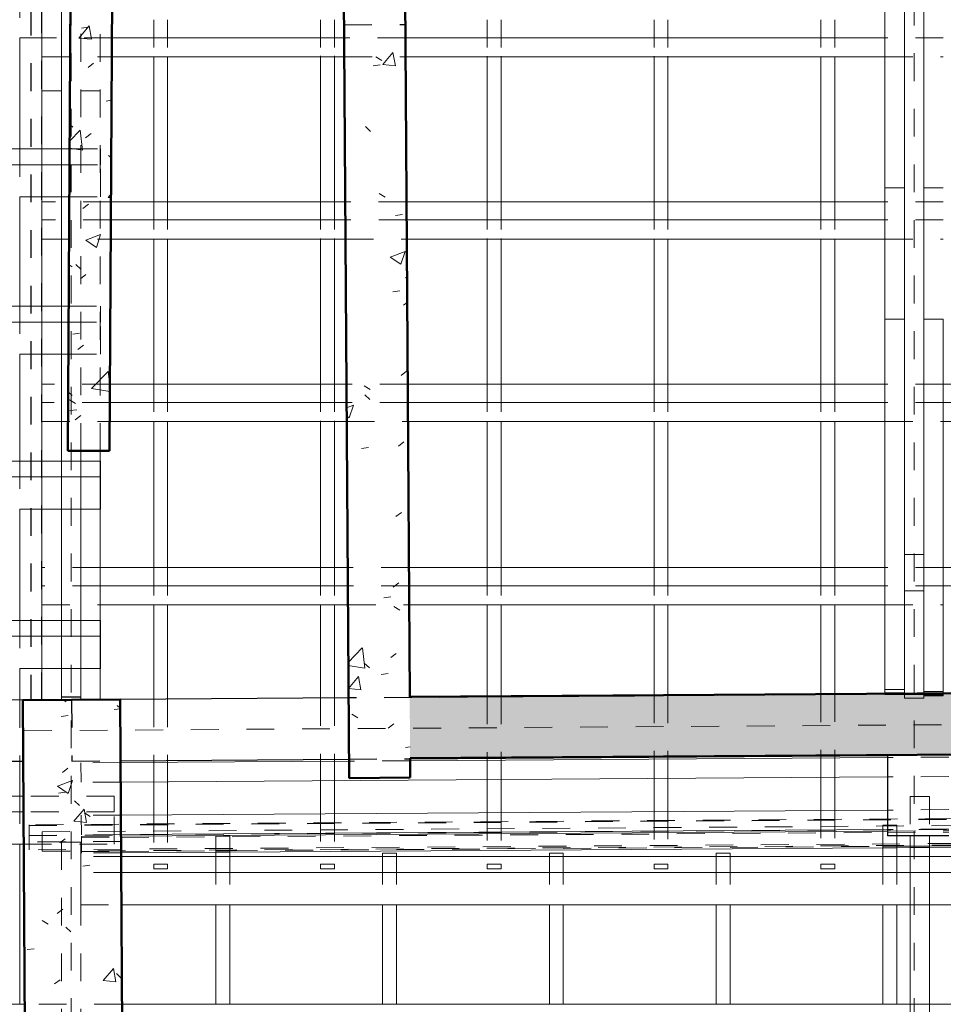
# Model space of a CAD drawing. Header units: metres. Extents: x -16.9 to 14.1, y -10.5 to 9.6.
# Tile 4 of 26: x -9.3 to -6, y -6.6 to -3.1. Entities that reach past the tile are written whole.
import ezdxf

# ---------------------------------------------------------------- set-up
doc = ezdxf.new("R2010")
doc.units = ezdxf.units.M
for name, pattern in [('Caché', [0.007144, 0.004763, -0.002381]), ('Ligne de quadrillage', [0.022225, 0.0127, -0.003175, 0.003175, -0.003175]), ('Tiret', [0.00635, 0.003175, -0.003175])]:
    doc.linetypes.add(name, pattern=pattern)
for name, color, linetype, lineweight in [('A-WALL', 113, 'Continuous', 25), ('A-WALL-HDLN', 110, 'Tiret', 25), ('A-WALL-PATT', 111, 'Continuous', 50), ('S-BEAM', 12, 'Continuous', 18), ('S-BEAM-HDLN', 1, 'Tiret', 18), ('S-GRID', 1, 'Continuous', 9)]:
    doc.layers.add(name, color=color, linetype=linetype, lineweight=lineweight)
pattern_1 = [(50, (0, 0), (0.546555, -0.047815), [0.05715, -0.62865]), (355, (0, 0), (-0.105728, 0.573166), [0.04572, -0.50292]), (100.451, (0.04555, -0.004), (0.440828, 0.52535), [0.04857, -0.53427]), (46.184, (0, 0.1524), (0.813237, -0.12613), [0.08572, -0.94297]), (96.636, (0.0678, 0.1419), (0.71221, 0.742287), [0.07286, -0.80141]), (351.184, (0, 0.1524), (0.712217, 0.742274), [0.06858, -0.75438]), (21, (0.0762, 0.1143), (0.454846, -0.306795), [0.05715, -0.62865]), (326, (0.0762, 0.1143), (0.185405, 0.55256), [0.04572, -0.50292]), (71.451, (0.1141, 0.08873), (0.64025, 0.245763), [0.04857, -0.53427]), (37.5, (0, 0), (0.009261, 0.2536672), [0.02515, -0.47168, 0.02515, -0.48539, -0.50482]), (37.5, (0, 0), (0.009261, 0.2536672), [-1.007, 0.02515, -0.47968]), (7.5, (0, 0), (0.200456, 0.300546), [0.02515, -0.26594, 0.02515, -0.46025, -0.1924]), (7.5, (0, 0), (0.200456, 0.300546), [-0.77648, 0.02515, -0.16726]), (327.5, (-0.16993, 0), (0.406768, -0.0171882), [0.02515, -0.16535, 0.02515, -0.56921, -0.78867]), (327.5, (-0.16993, 0), (0.406768, -0.0171882), [-0.78486, 0.02515, -0.76352]), (317.5, (-0.24613, 0), (0.444383, 0.076279), [0.02515, -0.2225, 0.02515, -0.36957, -0.56007]), (317.5, (-0.24613, 0), (0.444383, 0.076279), [-0.64237, 0.02515, -0.53492])]

# ---------------------------------------------------------------- blocks, each defined once
blk = doc.blocks.new('Murs 2 - Murs 1-4964928-PH R_1 EXISTANT')
at = {"layer": 'A-WALL-HDLN'}
for p, q in [((-9.2702, -1.642), (-9.2702, -5.5334)), ((-9.2702, -1.642), (-9.2302, -1.642)), ((-9.2302, -5.5334), (-9.2302, -1.642)), ((-9.2302, -5.5334), (-9.2702, -5.5334))]:
    blk.add_line(p, q, dxfattribs=at)
blk = doc.blocks.new('SHS _EN 10210-2_ - SHS60x5-5059236-PH R_1 EXISTANT')
at = {"layer": 'S-BEAM', "linetype": 'Caché'}
for p, q in [((-0.8739, 0.025), (-4.696, 0.025)), ((-0.7562, 0.025), (-0.8039, 0.025)), ((1.6438, 0.025), (-0.7062, 0.025)), ((2.0344, 0.025), (1.6938, 0.025)), ((2.0344, -0.025), (-0.7232, -0.025))]:
    blk.add_line(p, q, dxfattribs=at)
at = {"layer": 'S-BEAM-HDLN'}
for p, q in [((-0.804, 0.025), (-0.8739, 0.025)), ((-0.7063, 0.025), (-0.7562, 0.025)), ((1.6938, 0.025), (1.6439, 0.025)), ((2.1771, 0.025), (2.0344, 0.025)), ((-0.7233, -0.025), (-0.9432, -0.025)), ((2.1771, -0.025), (2.0344, -0.025))]:
    blk.add_line(p, q, dxfattribs=at)

msp = doc.modelspace()

# ---------------------------------------------------------------- hatches: boundary and pattern name
at = {"layer": 'A-WALL-PATT', "lineweight": 18}
h = msp.add_hatch(dxfattribs=at)
h.set_pattern_fill('FP_1', color=256, style=0, pattern_type=2)
h.set_pattern_definition(pattern_1)
h.paths.add_polyline_path([(-8.1254, -5.8136), (-7.9054, -5.8121), (-7.9523, 1.3308), (-8.1722, 1.3293), (-8.1262, -5.6983)])
h = msp.add_hatch(dxfattribs=at)
h.set_pattern_fill('FP_1', color=256, style=0, pattern_type=2)
h.set_pattern_definition(pattern_1)
h.paths.add_polyline_path([(-8.9866, -4.6368), (-8.9732, -2.2673), (-9.1232, -2.2673), (-9.1366, -4.636)])
h = msp.add_hatch(dxfattribs=at)
h.set_pattern_fill('FP_1', color=256, style=0, pattern_type=2)
h.set_pattern_definition(pattern_1)
h.paths.add_polyline_path([(-7.9059, -5.7416), (5.9889, -5.6505), (5.9875, -5.4305), (-7.9073, -5.5216), (-7.9062, -5.6983)])
h = msp.add_hatch(dxfattribs=at)
h.set_pattern_fill('FP_1', color=256, style=0, pattern_type=2)
h.set_pattern_definition(pattern_1)
h.paths.add_polyline_path([(-9.2903, -6.8403), (-8.9403, -6.838), (-8.9489, -5.531), (-9.2989, -5.5333), (-9.2915, -6.6682)])

# ---------------------------------------------------------------- linework, layer by layer
at = {"layer": 'A-WALL', "lineweight": 50}
for p, q in [((-7.9507, 1.0991), (-7.9073, -5.5216)), ((-9.1366, -4.636), (-9.1232, -2.2673)), ((-8.974, -2.4173), (-8.9866, -4.6368)), ((-8.1254, -5.8136), (-8.1477, -2.4173)), ((-8.9866, -4.6368), (-9.1366, -4.636)), ((-7.9073, -5.5216), (-4.2047, -5.4973)), ((-9.2989, -5.5333), (-8.9489, -5.531)), ((-9.2903, -6.8403), (-9.2989, -5.5333)), ((-8.9489, -5.531), (-8.9403, -6.838)), ((5.8789, -5.6512), (-7.9059, -5.7416)), ((-7.9059, -5.7416), (-7.9054, -5.8121)), ((-7.9054, -5.8121), (-8.1254, -5.8136))]:
    msp.add_line(p, q, dxfattribs=at)
at = {"layer": 'A-WALL'}
for p, q in [((-8.1273, -5.5254), (-8.9489, -5.531)), ((-9.299, -5.5325), (-9.9529, -5.537)), ((-9.299, -5.5325), (-9.2988, -5.5608)), ((-7.9059, -5.7439), (-6.1881, -5.7321)), ((-6.1881, -5.7321), (-6.1881, -6.0212)), ((-9.9515, -5.757), (-9.2975, -5.7525)), ((-8.9475, -5.751), (-8.1259, -5.7454)), ((-5.9681, -6.0212), (-6.1881, -6.0212))]:
    msp.add_line(p, q, dxfattribs=at)
at = {"layer": 'A-WALL-HDLN'}
for p, q in [((-8.1432, -3.1033), (-7.9232, -3.1018)), ((-2.2993, -5.4856), (-8.1273, -5.5254)), ((-7.9073, -5.5239), (-7.9073, -5.5217)), ((-9.1239, -5.5322), (-9.1224, -5.7522)), ((-5.9681, -5.7306), (-6.1881, -5.7321)), ((-9.1224, -5.7522), (-8.9475, -5.751)), ((-8.1258, -5.7454), (-7.9059, -5.7439)), ((-8.9456, -6.042), (-9.2956, -6.0443))]:
    msp.add_line(p, q, dxfattribs=at)
at = {"layer": 'S-BEAM'}
for p, q in [((-9.2303, -3.3413), (-9.2303, 3.163)), ((-9.1603, -3.3413), (-9.1603, 3.163)), ((-6.1978, -3.3728), (-6.1978, 1.1161)), ((-6.1278, -3.3728), (-6.1278, 1.1167)), ((-6.0578, 1.1174), (-6.0578, -3.3728)), ((-9.3102, -3.1504), (-9.3102, -3.55)), ((-9.3102, -3.1508), (-9.2303, -3.1508)), ((-8.1429, -3.1508), (-8.9782, -3.1508)), ((-6.1978, -3.1508), (-7.9229, -3.1508)), ((-8.9785, -3.2192), (-8.8282, -3.2192)), ((-8.8282, -3.2189), (-8.8282, -3.7399)), ((-8.7782, -3.2189), (-8.7782, -3.7399)), ((-8.7782, -3.2192), (-8.2282, -3.2192)), ((-8.2282, -3.2153), (-8.2282, -3.7399)), ((-8.1782, -3.2153), (-8.1782, -3.7399)), ((-8.1782, -3.2192), (-8.1424, -3.2192)), ((-7.9224, -3.2192), (-7.6282, -3.2192)), ((-7.6282, -3.2159), (-7.6282, -3.7399)), ((-7.5782, -3.216), (-7.5782, -3.7399)), ((-7.5782, -3.2192), (-7.0282, -3.2192)), ((-7.0282, -3.2166), (-7.0282, -3.7399)), ((-6.9782, -3.2167), (-6.9782, -3.7399)), ((-6.9782, -3.2192), (-6.4278, -3.2192)), ((-6.4278, -3.2173), (-6.4278, -3.7399)), ((-6.3778, -3.2173), (-6.3778, -3.7399)), ((-6.3778, -3.2192), (-6.1978, -3.2192)), ((-9.2303, -3.3413), (-9.2303, -5.5325)), ((-9.2303, -3.3413), (-9.1603, -3.3413)), ((-9.1603, -3.3413), (-9.1603, -5.5324)), ((-6.1978, -3.3728), (-6.1978, -4.1622)), ((-6.1278, -3.3728), (-6.1278, -4.1622)), ((-6.0578, -4.1622), (-6.0578, -3.3728)), ((-9.9659, -3.55), (-9.2303, -3.55)), ((-9.1603, -3.55), (-9.1304, -3.55)), ((-9.9656, -3.6074), (-9.2303, -3.6074)), ((-9.1603, -3.6074), (-9.1307, -3.6074)), ((-9.3102, -3.7218), (-9.3102, -4.1158)), ((-9.3102, -3.7221), (-9.2303, -3.7221)), ((-9.1603, -3.7221), (-9.1314, -3.7221)), ((-8.139, -3.7399), (-8.9815, -3.7399)), ((-6.1978, -3.7399), (-7.919, -3.7399)), ((-8.1386, -3.8057), (-8.9819, -3.8057)), ((-6.1978, -3.8057), (-7.9186, -3.8057)), ((-8.9822, -3.8741), (-8.2282, -3.8741)), ((-8.8282, -3.8749), (-8.8282, -4.396)), ((-8.7782, -3.875), (-8.7782, -4.396)), ((-8.2282, -3.8721), (-8.2282, -4.396)), ((-8.1782, -3.8722), (-8.1782, -4.396)), ((-8.1782, -3.8741), (-8.1381, -3.8741)), ((-7.9181, -3.8741), (-7.6282, -3.8741)), ((-7.6282, -3.8726), (-7.6282, -4.396)), ((-7.5782, -3.8726), (-7.5782, -4.396)), ((-7.5782, -3.8741), (-7.0282, -3.8741)), ((-7.0282, -3.8731), (-7.0282, -4.396)), ((-6.9782, -3.8731), (-6.9782, -4.396)), ((-6.9782, -3.8741), (-6.4278, -3.8741)), ((-6.4278, -3.8735), (-6.4278, -4.396)), ((-6.3778, -3.8736), (-6.3778, -4.396)), ((-6.3778, -3.8741), (-6.1978, -3.8741)), ((-9.9622, -4.1158), (-9.2303, -4.1158)), ((-9.1603, -4.1158), (-9.1336, -4.1158)), ((-9.9618, -4.1728), (-9.2303, -4.1728)), ((-9.1603, -4.1728), (-9.1339, -4.1728)), ((-6.1978, -4.1622), (-6.1278, -4.1622)), ((-6.1978, -5.4947), (-6.1978, -4.1622)), ((-6.1278, -5.4947), (-6.1278, -4.1622)), ((-6.0578, -4.1622), (-6.0578, -5.5025)), ((-6.0578, -4.1622), (-5.9878, -4.1622)), ((-5.9878, -4.1622), (-5.9878, -5.5025)), ((-9.3102, -4.2888), (-9.3102, -4.673)), ((-9.3102, -4.2889), (-9.2303, -4.2889)), ((-9.1603, -4.2889), (-9.1346, -4.2889)), ((-8.1347, -4.396), (-8.9852, -4.396)), ((-6.1978, -4.396), (-7.9147, -4.396)), ((-4.2047, -4.396), (-5.9878, -4.396)), ((-8.1343, -4.4618), (-8.9856, -4.4618)), ((-6.1978, -4.4618), (-7.9143, -4.4618)), ((-4.2047, -4.4618), (-5.9878, -4.4618)), ((-8.986, -4.5302), (-8.2282, -4.5302)), ((-8.8282, -4.5309), (-8.8282, -5.0563)), ((-8.7782, -4.5309), (-8.7782, -5.0563)), ((-8.2282, -4.5289), (-8.2282, -5.0563)), ((-8.1782, -4.5289), (-8.1782, -5.0563)), ((-8.1782, -4.5302), (-8.1338, -4.5302)), ((-7.9138, -4.5302), (-7.6282, -4.5302)), ((-7.6282, -4.5293), (-7.6282, -5.0563)), ((-7.5782, -4.5293), (-7.5782, -5.0563)), ((-7.5782, -4.5302), (-7.0282, -4.5302)), ((-7.0282, -4.5296), (-7.0282, -5.0563)), ((-6.9782, -4.5297), (-6.9782, -5.0563)), ((-6.9782, -4.5302), (-6.4278, -4.5302)), ((-6.4278, -4.53), (-6.4278, -5.0563)), ((-6.3778, -4.53), (-6.3778, -5.0563)), ((-6.3778, -4.5302), (-6.1978, -4.5302)), ((-5.9878, -4.5302), (-4.2047, -4.5302)), ((-9.0903, -5.5312), (-9.0903, -4.6362)), ((-9.0203, -5.5312), (-9.0203, -4.6366)), ((-9.9586, -4.673), (-9.2303, -4.673)), ((-9.1603, -4.673), (-9.0903, -4.673)), ((-9.0195, -4.73), (-9.0195, -4.673)), ((-9.9582, -4.73), (-9.2303, -4.73)), ((-9.1603, -4.73), (-9.0903, -4.73)), ((-9.0195, -4.8461), (-9.0195, -4.73)), ((-9.3102, -4.846), (-9.3102, -5.2461)), ((-9.3102, -4.8461), (-9.2303, -4.8461)), ((-9.1603, -4.8461), (-9.0903, -4.8461)), ((-6.1278, -5.0089), (-6.0578, -5.0089)), ((-8.1304, -5.0563), (-9.0203, -5.0563)), ((-6.1978, -5.0563), (-7.9104, -5.0563)), ((-4.2047, -5.0563), (-5.9878, -5.0563)), ((-8.1299, -5.1221), (-9.0203, -5.1221)), ((-6.1978, -5.1221), (-7.9099, -5.1221)), ((-4.2047, -5.1221), (-5.9878, -5.1221)), ((-6.0578, -5.1405), (-6.1278, -5.1405)), ((-9.0203, -5.1905), (-8.2282, -5.1905)), ((-8.8282, -5.1905), (-8.8282, -5.5301)), ((-8.7782, -5.1905), (-8.7782, -5.5298)), ((-8.2282, -5.1903), (-8.2282, -5.5261)), ((-8.1782, -5.1903), (-8.1782, -5.5257)), ((-8.1782, -5.1905), (-8.1295, -5.1905)), ((-7.9095, -5.1905), (-6.1978, -5.1905)), ((-7.6282, -5.1905), (-7.6282, -5.5198)), ((-7.5782, -5.1905), (-7.5782, -5.5195)), ((-7.0282, -5.1907), (-7.0282, -5.5158)), ((-6.9782, -5.1907), (-6.9782, -5.5155)), ((-6.4278, -5.1909), (-6.4278, -5.5119)), ((-6.3778, -5.1909), (-6.3778, -5.5116)), ((-9.9548, -5.2461), (-9.2303, -5.2461)), ((-9.1603, -5.2461), (-9.0903, -5.2461)), ((-9.0195, -5.3031), (-9.0195, -5.2461)), ((-9.9544, -5.3031), (-9.2303, -5.3031)), ((-9.1603, -5.3031), (-9.0903, -5.3031)), ((-9.0195, -5.4192), (-9.0195, -5.3031)), ((-9.3102, -5.4191), (-9.3102, -5.5326)), ((-9.3102, -5.4192), (-9.2303, -5.4192)), ((-9.1603, -5.4192), (-9.0903, -5.4192)), ((-9.0903, -5.5213), (-9.1603, -5.5213)), ((-9.1603, -5.5219), (-9.0903, -5.5219)), ((-6.1978, -5.4947), (-6.1278, -5.4947)), ((-6.1978, -5.5065), (-6.1978, -5.4947)), ((-6.1278, -5.5065), (-6.1978, -5.5065)), ((-6.1978, -5.5065), (-6.1978, -5.5093)), ((-6.1978, -5.5093), (-6.1978, -5.5104)), ((-6.1978, -5.5093), (-6.1278, -5.5093)), ((-6.1278, -5.4947), (-6.1278, -5.5065)), ((-6.1278, -5.5093), (-6.1278, -5.5065)), ((-6.0578, -5.5025), (-5.9878, -5.5025)), ((-6.0578, -5.5095), (-6.0578, -5.5025)), ((-5.9878, -5.5025), (-5.9878, -5.509)), ((-9.2303, -5.5325), (-9.1826, -5.5325)), ((-9.0903, -5.5312), (-9.0203, -5.5312)), ((-7.0282, -5.7379), (-7.0282, -5.7452)), ((-6.9782, -5.7375), (-6.9782, -5.7449)), ((-6.4278, -5.7338), (-6.4278, -5.7413)), ((-6.3778, -5.7334), (-6.3778, -5.741)), ((-9.3102, -5.7526), (-9.3102, -5.8784)), ((-8.1258, -5.7524), (-8.9474, -5.7578)), ((-8.8282, -5.7502), (-8.8282, -5.757)), ((-8.7782, -5.7498), (-8.7782, -5.7567)), ((-8.2282, -5.7461), (-8.2282, -5.7531)), ((-8.1782, -5.7457), (-8.1782, -5.7528)), ((-6.1881, -5.7397), (-7.9058, -5.751)), ((-7.6282, -5.742), (-7.6282, -5.7492)), ((-7.5782, -5.7416), (-7.5782, -5.7488)), ((-6.1881, -5.8097), (-8.947, -5.8278)), ((-8.8282, -5.827), (-8.8282, -5.9459)), ((-8.7782, -5.8267), (-8.7782, -5.9455)), ((-8.2282, -5.8231), (-8.2282, -5.9419)), ((-8.1782, -5.8228), (-8.1782, -5.9416)), ((-7.6282, -5.8192), (-7.6282, -5.938)), ((-7.5782, -5.8188), (-7.5782, -5.9377)), ((-7.0282, -5.8152), (-7.0282, -5.9341)), ((-6.9782, -5.8149), (-6.9782, -5.9337)), ((-6.4278, -5.8113), (-6.4278, -5.9301)), ((-6.3778, -5.811), (-6.3778, -5.9298)), ((-9.2966, -5.8784), (-9.3533, -5.8784)), ((-9.2963, -5.9354), (-9.9503, -5.9354)), ((-6.1881, -5.9286), (-8.9462, -5.9466)), ((-6.1881, -5.9986), (-8.9457, -6.0166)), ((-8.9457, -6.0224), (-6.1881, -6.0043)), ((-6.2048, -5.9987), (-6.2048, -6.0046)), ((-6.1071, -6.0216), (-6.1071, -7.3812)), ((-6.0371, -6.0216), (-6.0371, -7.3812)), ((-9.9495, -6.0515), (-9.2955, -6.0515)), ((-9.3102, -6.0516), (-9.3102, -6.6275)), ((-6.2048, -6.0446), (-6.2048, -6.096)), ((-6.1548, -6.0446), (-6.1548, -6.096)), ((-2.2151, -6.0382), (-6.0371, -6.0633)), ((-8.6048, -6.0801), (-8.9453, -6.0824)), ((-8.6048, -6.0719), (-8.6048, -6.096)), ((-6.2048, -6.0644), (-8.5548, -6.0798)), ((-8.5548, -6.0719), (-8.5548, -6.096)), ((-7.9548, -6.084), (-8.0048, -6.084)), ((-8.0048, -6.084), (-8.0048, -6.096)), ((-7.9548, -6.084), (-7.9548, -6.096)), ((-7.3548, -6.084), (-7.4048, -6.084)), ((-7.4048, -6.084), (-7.4048, -6.096)), ((-7.3548, -6.084), (-7.3548, -6.096)), ((-6.7548, -6.084), (-6.8048, -6.084)), ((-6.8048, -6.084), (-6.8048, -6.096)), ((-6.7548, -6.084), (-6.7548, -6.096)), ((-6.1071, -6.0638), (-6.1548, -6.0641)), ((-6.1071, -6.096), (-8.9452, -6.096)), ((-2.2151, -6.096), (-6.0371, -6.096)), ((-6.1071, -6.1529), (-8.9448, -6.1529)), ((-2.2151, -6.1529), (-6.0371, -6.1529)), ((-8.9441, -6.2691), (-6.1071, -6.2691)), ((-8.6048, -6.2691), (-8.6048, -6.6275)), ((-8.5548, -6.2691), (-8.5548, -6.6275)), ((-8.0048, -6.2693), (-8.0048, -6.6275)), ((-7.9548, -6.2693), (-7.9548, -6.6275)), ((-7.4048, -6.2693), (-7.4048, -6.6275)), ((-7.3548, -6.2693), (-7.3548, -6.6275)), ((-6.8048, -6.2693), (-6.8048, -6.6275)), ((-6.7548, -6.2693), (-6.7548, -6.6275)), ((-6.2048, -6.2693), (-6.2048, -6.6275)), ((-6.1548, -6.2693), (-6.1548, -6.6275)), ((-6.0371, -6.2691), (-4.4048, -6.2691)), ((-9.2917, -6.6275), (-9.9457, -6.6275)), ((-6.1071, -6.6275), (-8.9417, -6.6275)), ((-0.563, -6.6275), (-6.0371, -6.6275))]:
    msp.add_line(p, q, dxfattribs=at)
at = {"layer": 'S-BEAM-HDLN'}
for p, q in [((-9.0903, -4.6362), (-9.0903, -2.2674)), ((-9.0203, -4.6366), (-9.0203, -2.2674)), ((-9.3102, -2.9787), (-9.3102, -3.1504)), ((-9.2308, -3.085), (-9.2309, -3.1508)), ((-8.8282, -3.0851), (-8.8282, -3.2188)), ((-8.7782, -3.0851), (-8.7782, -3.2189)), ((-8.2282, -3.0851), (-8.2282, -3.2152)), ((-8.1782, -3.0851), (-8.1782, -3.2153)), ((-7.6282, -3.0851), (-7.6282, -3.2159)), ((-7.5782, -3.0851), (-7.5782, -3.216)), ((-7.0282, -3.0851), (-7.0282, -3.2166)), ((-6.9782, -3.0851), (-6.9782, -3.2166)), ((-6.4278, -3.0851), (-6.4278, -3.2172)), ((-6.3778, -3.0851), (-6.3778, -3.2173)), ((-9.2309, -3.1508), (-9.2303, -3.2134)), ((-8.9782, -3.1508), (-9.2309, -3.1508)), ((-7.9229, -3.1508), (-8.1428, -3.1508)), ((-5.9879, -3.1508), (-6.1978, -3.1508)), ((-9.2303, -3.2192), (-8.9786, -3.2192)), ((-8.8281, -3.2192), (-8.7782, -3.2192)), ((-8.2281, -3.2192), (-8.1782, -3.2192)), ((-8.1424, -3.2192), (-7.9225, -3.2192)), ((-7.6281, -3.2192), (-7.5782, -3.2192)), ((-7.0281, -3.2192), (-6.9782, -3.2192)), ((-6.4278, -3.2192), (-6.3779, -3.2192)), ((-6.1978, -3.2192), (-5.9879, -3.2192)), ((-9.0903, -3.3413), (-9.0203, -3.3413)), ((-9.3102, -3.5501), (-9.3102, -3.7217)), ((-9.2302, -3.55), (-9.1603, -3.55)), ((-9.1304, -3.55), (-9.0195, -3.55)), ((-9.0195, -3.6074), (-9.0195, -3.55)), ((-9.2302, -3.6074), (-9.1603, -3.6074)), ((-9.1307, -3.6074), (-9.0195, -3.6074)), ((-9.0195, -3.7221), (-9.0195, -3.6074)), ((-6.1278, -3.6905), (-6.1978, -3.6905)), ((-5.9878, -3.6905), (-6.0578, -3.6905)), ((-9.2307, -3.7399), (-9.2308, -3.8057)), ((-8.9815, -3.7399), (-9.2307, -3.7399)), ((-9.2302, -3.7221), (-9.1603, -3.7221)), ((-9.1313, -3.7221), (-9.0195, -3.7221)), ((-8.8282, -3.74), (-8.8282, -3.8749)), ((-8.7782, -3.74), (-8.7782, -3.8749)), ((-8.2282, -3.74), (-8.2282, -3.8721)), ((-8.1782, -3.74), (-8.1782, -3.8721)), ((-7.919, -3.7399), (-8.139, -3.7399)), ((-7.6282, -3.74), (-7.6282, -3.8725)), ((-7.5782, -3.74), (-7.5782, -3.8726)), ((-7.0282, -3.74), (-7.0282, -3.873)), ((-6.9782, -3.74), (-6.9782, -3.8731)), ((-6.4278, -3.74), (-6.4278, -3.8735)), ((-6.3778, -3.74), (-6.3778, -3.8735)), ((-5.9879, -3.7399), (-6.1978, -3.7399)), ((-9.2308, -3.8057), (-9.2303, -3.8741)), ((-8.9819, -3.8057), (-9.2308, -3.8057)), ((-7.9186, -3.8057), (-8.1385, -3.8057)), ((-5.9879, -3.8057), (-6.1978, -3.8057)), ((-9.2303, -3.8741), (-8.9823, -3.8741)), ((-8.2281, -3.8741), (-8.1782, -3.8741)), ((-8.1381, -3.8741), (-7.9182, -3.8741)), ((-7.6281, -3.8741), (-7.5782, -3.8741)), ((-7.0281, -3.8741), (-6.9782, -3.8741)), ((-6.4278, -3.8741), (-6.3779, -3.8741)), ((-6.1978, -3.8741), (-5.9879, -3.8741)), ((-9.3102, -4.1158), (-9.3102, -4.2887)), ((-9.2302, -4.1158), (-9.1603, -4.1158)), ((-9.1336, -4.1158), (-9.0195, -4.1158)), ((-9.0195, -4.1728), (-9.0195, -4.1158)), ((-9.2302, -4.1728), (-9.1603, -4.1728)), ((-9.1339, -4.1728), (-9.0195, -4.1728)), ((-9.0195, -4.2889), (-9.0195, -4.1728)), ((-9.2302, -4.2889), (-9.1603, -4.2889)), ((-9.1345, -4.2889), (-9.0195, -4.2889)), ((-9.2306, -4.396), (-9.2307, -4.4618)), ((-8.9852, -4.396), (-9.2306, -4.396)), ((-8.8282, -4.396), (-8.8282, -4.5309)), ((-8.7782, -4.396), (-8.7782, -4.5309)), ((-8.2282, -4.396), (-8.2282, -4.5289)), ((-8.1782, -4.396), (-8.1782, -4.5289)), ((-7.9147, -4.396), (-8.1347, -4.396)), ((-7.6282, -4.396), (-7.6282, -4.5292)), ((-7.5782, -4.396), (-7.5782, -4.5293)), ((-7.0282, -4.396), (-7.0282, -4.5296)), ((-6.9782, -4.396), (-6.9782, -4.5296)), ((-6.4278, -4.396), (-6.4278, -4.53)), ((-6.3778, -4.396), (-6.3778, -4.53)), ((-5.9879, -4.396), (-6.1978, -4.396)), ((-9.2307, -4.4618), (-9.2303, -4.5302)), ((-8.9856, -4.4618), (-9.2307, -4.4618)), ((-7.9143, -4.4618), (-8.1342, -4.4618)), ((-5.9879, -4.4618), (-6.1978, -4.4618)), ((-9.2303, -4.5302), (-8.986, -4.5302)), ((-8.2281, -4.5302), (-8.1782, -4.5302)), ((-8.1338, -4.5302), (-7.9139, -4.5302)), ((-7.6281, -4.5302), (-7.5782, -4.5302)), ((-7.0281, -4.5302), (-6.9782, -4.5302)), ((-6.4278, -4.5302), (-6.3779, -4.5302)), ((-6.1978, -4.5302), (-5.9879, -4.5302)), ((-9.3102, -4.673), (-9.3102, -4.8459)), ((-9.2302, -4.673), (-9.1603, -4.673)), ((-9.0902, -4.673), (-9.0195, -4.673)), ((-9.2302, -4.73), (-9.1603, -4.73)), ((-9.0902, -4.73), (-9.0195, -4.73)), ((-9.2302, -4.8461), (-9.1603, -4.8461)), ((-9.0902, -4.8461), (-9.0195, -4.8461)), ((-9.2305, -5.0563), (-9.2305, -5.1221)), ((-9.0203, -5.0563), (-9.2305, -5.0563)), ((-8.8282, -5.0563), (-8.8282, -5.1904)), ((-8.7782, -5.0563), (-8.7782, -5.1904)), ((-8.2282, -5.0563), (-8.2282, -5.1903)), ((-8.1782, -5.0563), (-8.1782, -5.1903)), ((-7.9104, -5.0563), (-8.1303, -5.0563)), ((-7.6282, -5.0563), (-7.6282, -5.1905)), ((-7.5782, -5.0563), (-7.5782, -5.1905)), ((-7.0282, -5.0563), (-7.0282, -5.1907)), ((-6.9782, -5.0563), (-6.9782, -5.1907)), ((-6.4278, -5.0563), (-6.4278, -5.1908)), ((-6.3778, -5.0563), (-6.3778, -5.1909)), ((-5.9879, -5.0563), (-6.1978, -5.0563)), ((-9.2305, -5.1221), (-9.2303, -5.1905)), ((-9.0203, -5.1221), (-9.2305, -5.1221)), ((-7.91, -5.1221), (-8.1299, -5.1221)), ((-5.9879, -5.1221), (-6.1978, -5.1221)), ((-9.2303, -5.1905), (-9.0203, -5.1905)), ((-8.2281, -5.1905), (-8.1782, -5.1905)), ((-8.1294, -5.1905), (-7.9095, -5.1905)), ((-6.1978, -5.1905), (-5.9879, -5.1905)), ((-9.3102, -5.2461), (-9.3102, -5.419)), ((-9.2302, -5.2461), (-9.1603, -5.2461)), ((-9.0902, -5.2461), (-9.0195, -5.2461)), ((-9.2302, -5.3031), (-9.1603, -5.3031)), ((-9.0902, -5.3031), (-9.0195, -5.3031)), ((-9.2302, -5.4192), (-9.1603, -5.4192)), ((-9.0902, -5.4192), (-9.0195, -5.4192)), ((-8.2282, -5.5261), (-8.2282, -5.746)), ((-8.1782, -5.5258), (-8.1782, -5.7457)), ((-7.6282, -5.5198), (-7.6282, -5.7419)), ((-7.5782, -5.5195), (-7.5782, -5.7416)), ((-7.0282, -5.5159), (-7.0282, -5.7378)), ((-6.9782, -5.5156), (-6.9782, -5.7375)), ((-6.4278, -5.512), (-6.4278, -5.7337)), ((-6.3778, -5.5116), (-6.3778, -5.7334)), ((-6.1978, -5.5104), (-6.1978, -5.5124)), ((-6.1278, -5.5124), (-6.1978, -5.5124)), ((-6.1278, -5.5124), (-6.1278, -5.5093)), ((-6.0579, -5.5124), (-6.1278, -5.5124)), ((-6.1278, -5.5125), (-6.1278, -5.5261)), ((-6.0578, -5.5261), (-6.1278, -5.5261)), ((-6.0578, -5.5152), (-6.0578, -5.5095)), ((-5.9878, -5.5124), (-6.0578, -5.5124)), ((-5.9878, -5.5152), (-6.0578, -5.5152)), ((-6.0578, -5.5152), (-6.0578, -5.518)), ((-6.0578, -5.518), (-6.0578, -5.5261)), ((-6.0578, -5.518), (-5.9878, -5.518)), ((-5.9878, -5.5091), (-5.9878, -5.5152)), ((-5.9878, -5.518), (-5.9878, -5.5152)), ((-9.3102, -5.5326), (-9.3102, -5.7525)), ((-9.2303, -5.5334), (-9.2303, -5.5325)), ((-9.1603, -5.5334), (-9.2303, -5.5334)), ((-9.1658, -5.5325), (-9.1603, -5.5325)), ((-9.1603, -5.5324), (-9.1603, -5.5325)), ((-9.1603, -5.5325), (-9.1603, -5.5334)), ((-9.0903, -5.5334), (-9.0903, -5.5312)), ((-9.0203, -5.5334), (-9.0903, -5.5334)), ((-9.0203, -5.5312), (-9.0203, -5.5334)), ((-8.8282, -5.5302), (-8.8282, -5.7501)), ((-8.7782, -5.5299), (-8.7782, -5.7498)), ((-5.9682, -5.7383), (-6.1881, -5.7397)), ((-8.9475, -5.7578), (-9.0901, -5.7587)), ((-9.0901, -5.7587), (-9.0896, -5.8287)), ((-8.8282, -5.7571), (-8.8282, -5.827)), ((-8.7782, -5.7567), (-8.7782, -5.8266)), ((-8.2282, -5.7531), (-8.2282, -5.823)), ((-8.1782, -5.7528), (-8.1782, -5.8227)), ((-7.9059, -5.751), (-8.1258, -5.7524)), ((-7.6282, -5.7492), (-7.6282, -5.8191)), ((-7.5782, -5.7489), (-7.5782, -5.8188)), ((-7.0282, -5.7453), (-7.0282, -5.8152)), ((-6.9782, -5.7449), (-6.9782, -5.8148)), ((-6.4278, -5.7413), (-6.4278, -5.8112)), ((-6.3778, -5.741), (-6.3778, -5.8109)), ((-5.9682, -5.8083), (-6.1881, -5.8097)), ((-8.947, -5.8278), (-9.0896, -5.8287)), ((-9.3102, -5.8784), (-9.3102, -6.0516)), ((-8.9698, -5.8784), (-9.2966, -5.8784)), ((6.2466, -5.8758), (-9.2765, -5.9817)), ((-9.2765, -5.9837), (6.239, -5.8779)), ((-9.2765, -5.9847), (6.235, -5.8789)), ((-8.9698, -5.9354), (-8.9698, -5.8784)), ((-6.0371, -5.8795), (-6.1071, -5.8795)), ((-6.1071, -5.8795), (-6.1071, -6.0216)), ((-6.0371, -5.8795), (-6.0371, -6.0216)), ((-8.9698, -5.9354), (-9.2962, -5.9354)), ((-9.2297, -6.007), (-0.3378, -5.9463)), ((-8.9462, -5.9466), (-9.0888, -5.9476)), ((-9.0888, -5.9476), (-9.0884, -6.0176)), ((-8.9698, -6.0515), (-8.9698, -5.9354)), ((-8.8282, -5.9459), (-8.8282, -6.123)), ((-8.7782, -5.9456), (-8.7782, -6.123)), ((-8.2282, -5.942), (-8.2282, -6.1231)), ((-8.1782, -5.9417), (-8.1782, -6.1231)), ((-7.6282, -5.938), (-7.6282, -6.1231)), ((-7.5782, -5.9377), (-7.5782, -6.1231)), ((-7.0282, -5.9341), (-7.0282, -6.1231)), ((-6.9782, -5.9338), (-6.9782, -6.1231)), ((-6.4278, -5.9302), (-6.4278, -6.1231)), ((-6.3778, -5.9298), (-6.3778, -6.1231)), ((-5.9682, -5.9271), (-6.1881, -5.9286)), ((-9.2765, -5.9817), (-9.2765, -5.9837)), ((-9.2765, -5.9847), (-9.2765, -5.9837)), ((-9.2765, -5.9837), (-9.2765, -5.9838)), ((-9.2765, -5.9847), (-9.2762, -6.02)), ((-9.2762, -6.0206), (-2.4252, -5.9739)), ((6.256, -5.9657), (-9.2759, -6.0716)), ((-6.1548, -5.9825), (-6.2048, -5.9825)), ((-6.2048, -5.9825), (-6.2048, -5.9986)), ((-6.1548, -5.9825), (-6.1548, -6.0446)), ((-9.2762, -6.02), (-4.7903, -5.9894)), ((-9.2762, -6.0206), (-9.2762, -6.02)), ((-9.2762, -6.0206), (-9.2762, -6.0246)), ((-9.2297, -6.007), (-9.2292, -6.077)), ((-9.2292, -6.077), (-0.3381, -6.0163)), ((-8.9458, -6.0166), (-9.0884, -6.0176)), ((-6.2048, -6.0047), (-6.2048, -6.0446)), ((-5.9682, -5.9971), (-6.1881, -5.9986)), ((-6.1881, -6.0043), (-5.9682, -6.0028)), ((-9.2955, -6.0515), (-8.9698, -6.0515)), ((-9.2762, -6.0246), (-9.2759, -6.0676)), ((-9.1603, -6.0443), (-9.0903, -6.0443)), ((-9.1603, -6.0443), (-9.1603, -7.0295)), ((-9.0903, -6.0443), (-9.0903, -7.0295)), ((-9.0884, -6.0233), (-8.9457, -6.0224)), ((-9.0884, -6.0233), (-9.0884, -6.0308)), ((-9.0884, -6.0308), (-9.0881, -6.0758)), ((-8.5548, -6.0231), (-8.6048, -6.0231)), ((-8.6048, -6.0231), (-8.6048, -6.0719)), ((-8.5548, -6.0231), (-8.5548, -6.0719)), ((-9.2759, -6.0676), (-9.2759, -6.0716)), ((-9.0881, -6.0758), (-9.088, -6.0833)), ((-8.9453, -6.0824), (-9.088, -6.0833)), ((-8.5549, -6.0798), (-8.6048, -6.0801)), ((-6.1549, -6.0641), (-6.2048, -6.0644)), ((-6.0372, -6.0633), (-6.1071, -6.0638)), ((-9.0902, -6.096), (-9.0902, -6.1529)), ((-8.9453, -6.096), (-9.0902, -6.096)), ((-8.8282, -6.1405), (-8.8282, -6.123)), ((-8.8282, -6.123), (-8.7782, -6.123)), ((-8.7782, -6.123), (-8.7782, -6.1405)), ((-8.6048, -6.096), (-8.6048, -6.269)), ((-8.5548, -6.096), (-8.5548, -6.269)), ((-8.2282, -6.1404), (-8.2282, -6.1231)), ((-8.2282, -6.1231), (-8.1782, -6.1231)), ((-8.1782, -6.1231), (-8.1782, -6.1404)), ((-8.0048, -6.096), (-8.0048, -6.2692)), ((-7.9548, -6.096), (-7.9548, -6.2692)), ((-7.6282, -6.1404), (-7.6282, -6.1231)), ((-7.6282, -6.1231), (-7.5782, -6.1231)), ((-7.5782, -6.1231), (-7.5782, -6.1404)), ((-7.4048, -6.096), (-7.4048, -6.2692)), ((-7.3548, -6.096), (-7.3548, -6.2692)), ((-7.0282, -6.1404), (-7.0282, -6.1231)), ((-7.0282, -6.1231), (-6.9782, -6.1231)), ((-6.9782, -6.1231), (-6.9782, -6.1404)), ((-6.8048, -6.096), (-6.8048, -6.2692)), ((-6.7548, -6.096), (-6.7548, -6.2692)), ((-6.4278, -6.1404), (-6.4278, -6.1231)), ((-6.4278, -6.1231), (-6.3778, -6.1231)), ((-6.3778, -6.1231), (-6.3778, -6.1404)), ((-6.2048, -6.096), (-6.2048, -6.2692)), ((-6.1548, -6.096), (-6.1548, -6.2692)), ((-6.0372, -6.096), (-6.1071, -6.096)), ((-9.0902, -6.1529), (-9.0902, -6.2691)), ((-8.9449, -6.1529), (-9.0902, -6.1529)), ((-8.7782, -6.1405), (-8.8282, -6.1405)), ((-8.1782, -6.1404), (-8.2282, -6.1404)), ((-7.5782, -6.1404), (-7.6282, -6.1404)), ((-6.9782, -6.1404), (-7.0282, -6.1404)), ((-6.3778, -6.1404), (-6.4278, -6.1404)), ((-6.0372, -6.1529), (-6.1071, -6.1529)), ((-9.0902, -6.2691), (-8.9441, -6.2691)), ((-6.1071, -6.2691), (-6.0372, -6.2691)), ((-8.9418, -6.6275), (-9.2917, -6.6275)), ((-6.0372, -6.6275), (-6.1071, -6.6275))]:
    msp.add_line(p, q, dxfattribs=at)
at = {"layer": 'S-GRID', "linetype": 'Ligne de quadrillage'}
for p, q in [((-9.1253, -9.7059), (-9.1253, 8.3345)), ((-6.0928, -9.7059), (-6.0928, 8.3345)), ((1.4054, -5.5732), (-16.0283, -5.6876))]:
    msp.add_line(p, q, dxfattribs=at)

# ---------------------------------------------------------------- block references
at = {"layer": 'A-WALL-HDLN'}
msp.add_blockref('Murs 2 - Murs 1-4964928-PH R_1 EXISTANT', (0, 0), dxfattribs=at)
at = {"layer": 'S-BEAM-HDLN', "rotation": 180.3757221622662}
msp.add_blockref('SHS _EN 10210-2_ - SHS60x5-5059236-PH R_1 EXISTANT', (-6.9112, -6.039), dxfattribs=at)

doc.saveas('drawing.dxf')
